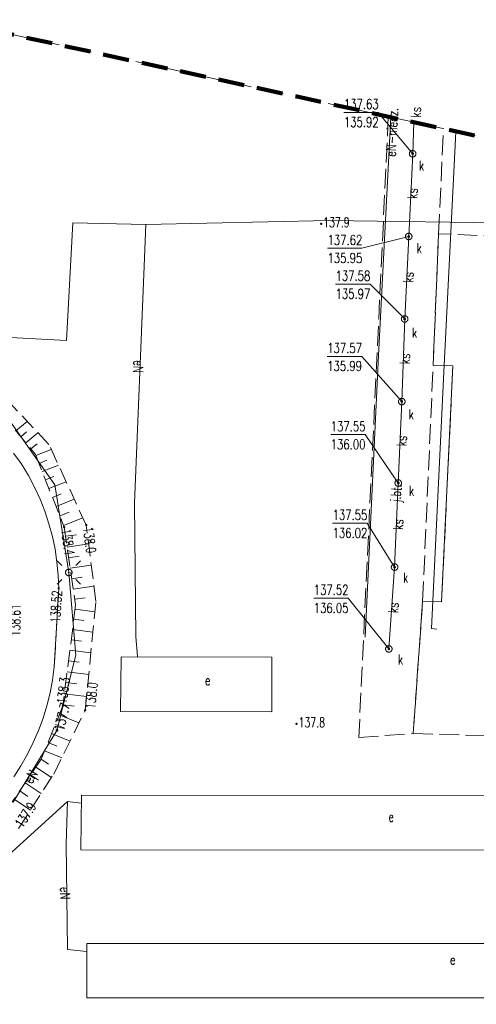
# Model space of a CAD drawing. Header units: centimetres. Extents: x -29333 to 403204, y -464147 to 16641.
# Tile 111 of 134: x 63623 to 67107, y -1802 to 5706. Entities that reach past the tile are written whole.
import ezdxf
from ezdxf.xclip import XClip

# ---------------------------------------------------------------- set-up
doc = ezdxf.new("R2010")
doc.units = ezdxf.units.CM
doc.header["$MEASUREMENT"] = 0
doc.header["$XCLIPFRAME"] = 0
for name, pattern in [('1_OTKJ', [200, 150, -50]), ('1_OTKU', [200, 150, -50]), ('1_OTRK', [175, 125, -50]), ('1_OTRKG', [175, 125, -50]), ('4', [250, 150, -100]), ('Przerywana BARDZO długa', [300, 200, -100])]:
    doc.linetypes.add(name, pattern=pattern)
for name, color, linetype in [('2010 Mlawa_628_1_mdcp_plus_zakres obcięta_13_BLOKADA_L_0', 7, 'Continuous'), ('2010 Mlawa_628_1_mdcp_plus_zakres obcięta_13_OTK_E_T_0', 7, 'Continuous'), ('2010 Mlawa_628_1_mdcp_plus_zakres obcięta_13_OTK_L_0', 7, 'Continuous'), ('2010 Mlawa_628_1_mdcp_plus_zakres obcięta_13_OTK_L_1', 7, 'Continuous'), ('2010 Mlawa_628_1_mdcp_plus_zakres obcięta_13_OTK_L_4', 7, 'Continuous'), ('2010 Mlawa_628_1_mdcp_plus_zakres obcięta_13_OTR_L_1', 7, 'Continuous'), ('2010 Mlawa_628_1_mdcp_plus_zakres obcięta_13_OTR_T_0', 7, 'Continuous'), ('2010 Mlawa_628_1_mdcp_plus_zakres obcięta_13_OTR_T_1', 7, 'Continuous'), ('2010 Mlawa_628_1_mdcp_plus_zakres obcięta_13_SUE_E_T_3', 7, 'Continuous'), ('2010 Mlawa_628_1_mdcp_plus_zakres obcięta_13_SUE_L_2', 7, 'Continuous'), ('2010 Mlawa_628_1_mdcp_plus_zakres obcięta_13_SUE_T_3', 7, 'Continuous'), ('2010 Mlawa_628_1_mdcp_plus_zakres obcięta_13_SUEP_E_T_0', 7, 'Continuous'), ('2010 Mlawa_628_1_mdcp_plus_zakres obcięta_13_SUEP_L_0', 7, 'Continuous'), ('2010 Mlawa_628_1_mdcp_plus_zakres obcięta_13_SUER_T_0', 7, 'Continuous'), ('2010 Mlawa_628_1_mdcp_plus_zakres obcięta_13_SUK_E_T_4', 7, 'Continuous'), ('2010 Mlawa_628_1_mdcp_plus_zakres obcięta_13_SUK_T_3', 7, 'Continuous'), ('2010 Mlawa_628_1_mdcp_plus_zakres obcięta_13_SUKP_E_T_0', 7, 'Continuous'), ('2010 Mlawa_628_1_mdcp_plus_zakres obcięta_13_SUKP_L_0', 7, 'Continuous'), ('2010 Mlawa_628_1_mdcp_plus_zakres obcięta_13_SUKR_T_0', 7, 'Continuous'), ('MAPA MDCP', 7, 'Continuous'), ('PZT NOWE PAB', 7, 'Continuous')]:
    doc.layers.add(name, color=color, linetype=linetype)
doc.styles.add('GENERATED_STYLE_2', font='Simplex.shx')

# ---------------------------------------------------------------- blocks, each defined once
blk = doc.blocks.new('Rysunek_4_13', base_point=(-745725621.2, -588524063.1))
at = {"layer": '2010 Mlawa_628_1_mdcp_plus_zakres obcięta_13_BLOKADA_L_0', "color": 7, "linetype": '4', "lineweight": 18}
blk.add_line((63044.8, 5705.9), (71434.8, 3877.9), dxfattribs=at)
at = {"layer": '2010 Mlawa_628_1_mdcp_plus_zakres obcięta_13_OTK_L_0', "color": 7, "linetype": '1_OTKJ', "lineweight": 18}
for p, q in [((66436, 4967.1), (66210.8, 232.9)), ((66819.8, 4073.9), (66856.5, 4875.4)), ((66777.8, 3068.9), (66819.8, 4073.9)), ((66697.8, 1271.9), (66777.8, 3068.9)), ((63633.8, 2320.9), (63575.1, 2401.8)), ((63689.5, 2229.7), (63633.8, 2320.9)), ((63736.4, 2141.4), (63689.5, 2229.7)), ((63778.3, 2050.6), (63736.4, 2141.4)), ((63815, 1957.6), (63778.3, 2050.6)), ((63846.4, 1862.7), (63815, 1957.6)), ((63872.4, 1766.1), (63846.4, 1862.7)), ((63892.9, 1668.3), (63872.4, 1766.1)), ((63907.8, 1569.4), (63892.9, 1668.3)), ((63917.2, 1469.8), (63907.8, 1569.4)), ((63920.8, 1369.9), (63917.2, 1469.8)), ((63886.8, 771.9), (63920.8, 1369.9)), ((66625.8, 261.9), (66697.8, 1271.9)), ((63873.5, 670.4), (63886.8, 771.9)), ((63854.9, 572.2), (63873.5, 670.4)), ((63830.9, 475.1), (63854.9, 572.2)), ((63801.6, 379.5), (63830.9, 475.1)), ((63767, 285.7), (63801.6, 379.5)), ((63727.2, 194), (63767, 285.7)), ((66210.8, 232.9), (66625.8, 261.9)), ((63682.4, 104.6), (63727.2, 194)), ((63632.7, 17.8), (63682.4, 104.6)), ((63578.3, -66.1), (63632.7, 17.8))]:
    blk.add_line(p, q, dxfattribs=at)
at = {"layer": '2010 Mlawa_628_1_mdcp_plus_zakres obcięta_13_OTK_L_1', "color": 7, "linetype": 'Continuous', "lineweight": 18}
for p, q in [((66928.8, 3065.9), (66777.8, 3068.9)), ((66842.8, 1266.9), (66928.8, 3065.9)), ((63633.8, 2320.9), (63575.1, 2401.8)), ((63689.5, 2229.7), (63633.8, 2320.9)), ((63736.4, 2141.4), (63689.5, 2229.7)), ((63778.3, 2050.6), (63736.4, 2141.4)), ((63815, 1957.6), (63778.3, 2050.6)), ((63846.4, 1862.7), (63815, 1957.6)), ((63872.4, 1766.1), (63846.4, 1862.7)), ((63892.9, 1668.3), (63872.4, 1766.1)), ((63907.8, 1569.4), (63892.9, 1668.3)), ((63917.2, 1469.8), (63907.8, 1569.4)), ((63920.8, 1369.9), (63917.2, 1469.8)), ((63886.8, 771.9), (63920.8, 1369.9)), ((66697.8, 1271.9), (66842.8, 1266.9)), ((63873.5, 670.4), (63886.8, 771.9)), ((63854.9, 572.2), (63873.5, 670.4)), ((63830.9, 475.1), (63854.9, 572.2)), ((63801.6, 379.5), (63830.9, 475.1)), ((63767, 285.7), (63801.6, 379.5)), ((63727.2, 194), (63767, 285.7)), ((63682.4, 104.6), (63727.2, 194)), ((63632.7, 17.8), (63682.4, 104.6)), ((63578.3, -66.1), (63632.7, 17.8))]:
    blk.add_line(p, q, dxfattribs=at)
at = {"layer": '2010 Mlawa_628_1_mdcp_plus_zakres obcięta_13_OTK_L_4', "color": 7, "linetype": '1_OTKU', "lineweight": 18}
for p, q in [((66819.8, 4073.9), (66777.8, 3068.9)), ((70911.8, 3902.9), (66819.8, 4073.9)), ((66777.8, 3068.9), (66928.8, 3065.9)), ((66928.8, 3065.9), (66842.8, 1266.9)), ((66697.8, 1271.9), (66625.8, 261.9)), ((66842.8, 1266.9), (66697.8, 1271.9)), ((66625.8, 261.9), (68641.8, 204.9))]:
    blk.add_line(p, q, dxfattribs=at)
at = {"layer": '2010 Mlawa_628_1_mdcp_plus_zakres obcięta_13_OTR_L_1', "color": 7, "linetype": '1_OTRK', "lineweight": 18}
for p, q in [((63846.8, 2465.9), (63546.8, 2784.9)), ((64130.8, 1852.9), (63846.8, 2465.9)), ((64204.8, 1268.9), (64130.8, 1852.9)), ((64122.8, 439.9), (64204.8, 1268.9)), ((63882.8, -46.1), (64122.8, 439.9)), ((63613.8, -461.1), (63882.8, -46.1))]:
    blk.add_line(p, q, dxfattribs=at)
at = {"layer": '2010 Mlawa_628_1_mdcp_plus_zakres obcięta_13_OTR_L_1', "color": 7, "linetype": '1_OTRKG', "lineweight": 18}
for p, q in [((63476.8, 2712.9), (63743.8, 2390.9)), ((63743.8, 2390.9), (63962.8, 1836.9)), ((63962.8, 1836.9), (64049.8, 1242.9)), ((64049.8, 1242.9), (63952.8, 473.9)), ((63952.8, 473.9), (63787.8, 67.9)), ((63787.8, 67.9), (63497.8, -359.1))]:
    blk.add_line(p, q, dxfattribs=at)
at = {"layer": '2010 Mlawa_628_1_mdcp_plus_zakres obcięta_13_OTR_L_1', "color": 7, "linetype": 'Continuous', "lineweight": 18}
for p, q in [((63594.8, 2570.6), (63681.1, 2642.2)), ((63631.7, 2526.1), (63676.3, 2563)), ((63669.8, 2480.2), (63761.8, 2556.4)), ((63709.2, 2432.7), (63756.6, 2472.1)), ((63747, 2383), (63863.9, 2429.2)), ((63770.8, 2322.8), (63830.9, 2346.6)), ((63795.3, 2260.9), (63919.2, 2309.8)), ((63820.5, 2197.1), (63884.3, 2222.3)), ((63846.4, 2131.4), (63977.8, 2183.3)), ((63873.2, 2063.8), (63940.8, 2090.5)), ((63900.7, 1994.2), (64039.9, 2049.2)), ((63929, 1922.5), (64000.7, 1950.8)), ((63958.2, 1848.7), (64105.8, 1907.1)), ((63973.1, 1766.7), (64055.9, 1778.8)), ((63985.1, 1684.7), (64149.1, 1708.7)), ((63997, 1603.5), (64078.2, 1615.4)), ((64008.8, 1523.1), (64169.7, 1546.6)), ((64020.5, 1443.4), (64100.1, 1455.1)), ((64032, 1364.5), (64189.8, 1387.7)), ((64043.5, 1286.4), (64121.6, 1297.9)), ((64045.8, 1210.8), (64197.2, 1191.7)), ((64036.1, 1134.1), (64112.9, 1124.4)), ((64026.3, 1056.3), (64181.9, 1036.7)), ((64016.4, 977.5), (64095.2, 967.5)), ((64006.3, 897.5), (64166.1, 877.4)), ((63996.1, 816.5), (64077.1, 806.3)), ((63985.7, 734.4), (64149.9, 713.7)), ((63975.2, 651.2), (64058.4, 640.7)), ((63964.6, 566.8), (64133.3, 545.6)), ((63953.8, 481.3), (64039.3, 470.5)), ((63925.1, 405.5), (64075.6, 344.3)), ((63895.5, 332.9), (63968.2, 303.4)), ((63867, 262.8), (64007.2, 205.8)), ((63839.6, 195.2), (63907.2, 167.7)), ((63813, 129.9), (63943.6, 76.8)), ((63746.6, 7.2), (63865.2, -73.3)), ((63786.9, 66.5), (63843.6, 28)), ((63705.9, -52.7), (63765.9, -93.4)), ((63664.8, -113.3), (63785.9, -195.6)), ((63623.2, -174.5), (63684.4, -216.1)), ((63581.1, -236.4), (63705, -320.5))]:
    blk.add_line(p, q, dxfattribs=at)
at = {"layer": '2010 Mlawa_628_1_mdcp_plus_zakres obcięta_13_OTR_T_0', "color": 7, "linetype": 'Continuous', "lineweight": 18}
blk.add_circle((63920.8, 1369.9), 4.5, dxfattribs=at)
at = {"layer": '2010 Mlawa_628_1_mdcp_plus_zakres obcięta_13_OTR_T_1', "color": 7, "linetype": 'Continuous', "lineweight": 18}
for centre in [(65923.8, 4148.9), (63962.8, 1836.9), (64130.8, 1852.9), (63952.8, 473.9), (64122.8, 439.9), (65735.8, 336.9)]:
    blk.add_circle(centre, 4.5, dxfattribs=at)
at = {"layer": '2010 Mlawa_628_1_mdcp_plus_zakres obcięta_13_SUE_L_2', "color": 1, "linetype": 'Continuous', "lineweight": 18}
for p, q in [((64396.8, 846.9), (64392.8, 430.9)), ((65546.8, 843.9), (64396.8, 846.9)), ((65546.8, 428.9), (65546.8, 843.9)), ((64392.8, 430.9), (65546.8, 428.9)), ((64093.8, -208.1), (64089.8, -623.1)), ((68777.8, -211.1), (64093.8, -208.1)), ((64089.8, -623.1), (68775.8, -627.1)), ((64135.8, -1337.1), (64134.8, -1752.1)), ((69999.8, -1337.1), (64135.8, -1337.1)), ((64134.8, -1752.1), (70000.8, -1752.1))]:
    blk.add_line(p, q, dxfattribs=at)
at = {"layer": '2010 Mlawa_628_1_mdcp_plus_zakres obcięta_13_SUE_T_3', "color": 7, "linetype": 'Continuous', "lineweight": 18}
for p, q in [((63944.8, 1544), (63909.5, 1579.3)), ((64050.9, 1544), (64086.2, 1579.3)), ((63944.8, 1437.9), (63909.5, 1402.5)), ((64050.9, 1437.9), (64086.2, 1402.5))]:
    blk.add_line(p, q, dxfattribs=at)
for radius in [25, 2.5]:
    blk.add_circle((63997.8, 1490.9), radius, dxfattribs=at)
at = {"layer": '2010 Mlawa_628_1_mdcp_plus_zakres obcięta_13_SUEP_L_0', "color": 1, "linetype": 'Continuous', "lineweight": 18}
for p, q in [((66360.5, 3144.2), (66455.9, 4962.7)), ((66948, 4798.5), (66950.6, 4854.9)), ((66861, 3072.7), (66948, 4798.5)), ((64029.8, 4155.9), (63979.8, 3258.9)), ((64584.8, 4144.9), (64029.8, 4155.9)), ((64572.8, 3826.9), (64584.8, 4144.9)), ((65982.8, 4174.9), (64584.8, 4144.9)), ((68085.8, 4146.9), (65982.8, 4174.9)), ((64499.8, 2020.9), (64572.8, 3826.9)), ((63979.8, 3258.9), (63223.8, 3298.9)), ((66258.5, 998.2), (66360.5, 3144.2)), ((66765.1, 1062.8), (66861, 3072.7)), ((63890.8, 2158.9), (63457.8, 2769.9)), ((63997.8, 1490.9), (63890.8, 2158.9)), ((64508.8, 998.9), (64499.8, 2020.9)), ((64050.8, 859.9), (63997.8, 1490.9)), ((66807.1, 1059.1), (66765.1, 1062.8)), ((64522.8, 853.9), (64508.8, 998.9)), ((63907.8, 286.9), (64050.8, 859.9)), ((64522.8, 846.6), (64522.8, 853.9)), ((63573.8, -261.1), (63907.8, 286.9)), ((63986.8, -255.1), (63537.8, -664.1)), ((63986.8, -255.1), (63978.8, -579.1)), ((63986.8, -255.1), (64093.3, -269)), ((63978.8, -579.1), (63988.8, -1383.1)), ((63988.8, -1383.1), (64135.7, -1398.9))]:
    blk.add_line(p, q, dxfattribs=at)
at = {"layer": '2010 Mlawa_628_1_mdcp_plus_zakres obcięta_13_SUER_T_0', "color": 1, "linetype": 'Continuous', "lineweight": 18}
blk.add_circle((63907.8, 286.9), 6.25, dxfattribs=at)
at = {"layer": '2010 Mlawa_628_1_mdcp_plus_zakres obcięta_13_SUK_T_3', "color": 36, "linetype": 'Continuous', "lineweight": 18, "true_color": 0x803300}
for centre in [(66621.8, 4683.9), (66591.8, 4052.9), (66560.8, 3423.9), (66538.8, 2793.9), (66511.8, 2172.9), (66483.8, 1531.9), (66439.8, 907.9)]:
    blk.add_circle(centre, 25, dxfattribs=at)
at = {"layer": '2010 Mlawa_628_1_mdcp_plus_zakres obcięta_13_SUKP_L_0', "color": 36, "linetype": 'Continuous', "lineweight": 18, "true_color": 0x803300}
for p, q in [((66631, 4924.6), (66621.8, 4683.9)), ((66621.8, 4683.9), (66591.8, 4052.9)), ((66591.8, 4052.9), (66560.8, 3423.9)), ((66560.8, 3423.9), (66538.8, 2793.9)), ((66538.8, 2793.9), (66511.8, 2172.9)), ((66511.8, 2172.9), (66483.8, 1531.9)), ((66483.8, 1531.9), (66439.8, 907.9))]:
    blk.add_line(p, q, dxfattribs=at)
at = {"layer": '2010 Mlawa_628_1_mdcp_plus_zakres obcięta_13_SUKR_T_0', "color": 36, "linetype": 'Continuous', "lineweight": 18, "true_color": 0x803300}
for p, q in [((66097, 4999), (66357.6, 4999)), ((66621.8, 4683.9), (66357.6, 4999)), ((66591.8, 4052.9), (66232.8, 3962.6)), ((65972.2, 3962.6), (66232.8, 3962.6)), ((66033.4, 3689.6), (66296.7, 3689.6)), ((66560.8, 3423.9), (66296.7, 3689.6)), ((65969.9, 3139), (66233.2, 3139)), ((66538.8, 2793.9), (66233.2, 3139)), ((65996.2, 2541.8), (66259.5, 2541.8)), ((66511.8, 2172.9), (66259.5, 2541.8)), ((66010.8, 1866.4), (66274, 1866.4)), ((66483.8, 1531.9), (66274, 1866.4)), ((65867.1, 1294.5), (66130.4, 1294.5)), ((66439.8, 907.9), (66130.4, 1294.5))]:
    blk.add_line(p, q, dxfattribs=at)
for centre in [(66621.8, 4683.9), (66591.8, 4052.9), (66560.8, 3423.9), (66538.8, 2793.9), (66511.8, 2172.9), (66483.8, 1531.9), (66439.8, 907.9)]:
    blk.add_circle(centre, 6.25, dxfattribs=at)
at = {"layer": '2010 Mlawa_628_1_mdcp_plus_zakres obcięta_13_OTK_E_T_0', "color": 7, "linetype": 'Continuous', "lineweight": 18, "insert": (66501, 2025.6), "char_height": 75, "attachment_point": 4, "rotation": 84.62, "style": 'GENERATED_STYLE_2'}
blk.add_mtext('\\A1;{\\W0.700000x;\\pql;\\FSimplex.shx;j.bt.}', dxfattribs=at)
at = {"layer": '2010 Mlawa_628_1_mdcp_plus_zakres obcięta_13_OTR_T_0', "color": 7, "linetype": 'Continuous', "lineweight": 18, "char_height": 75, "style": 'GENERATED_STYLE_2'}
for s, insert, attachment_point, rotation in [('\\A1;{\\W0.700000x;\\pql;\\FSimplex.shx;138.52}', (63931.8, 1104.4), 7, 86.75001), ('\\A1;{\\W0.700000x;\\pql;\\FSimplex.shx;138.61}', (63550.8, 1003.6), 1, 89.06)]:
    blk.add_mtext(s, dxfattribs=dict(at, insert=insert, attachment_point=attachment_point, rotation=rotation))
at = {"layer": '2010 Mlawa_628_1_mdcp_plus_zakres obcięta_13_OTR_T_1', "color": 7, "linetype": 'Continuous', "lineweight": 18, "char_height": 75, "attachment_point": 7, "style": 'GENERATED_STYLE_2'}
for s, insert in [('\\A1;{\\W0.700000x;\\pql;\\FSimplex.shx;137.9}', (65938.8, 4122.9)), ('\\A1;{\\W0.700000x;\\pql;\\FSimplex.shx;137.8}', (65750.8, 310.9))]:
    blk.add_mtext(s, dxfattribs=dict(at, insert=insert))
at = {"layer": '2010 Mlawa_628_1_mdcp_plus_zakres obcięta_13_OTR_T_1', "color": 7, "linetype": 'Continuous', "lineweight": 18, "char_height": 75, "style": 'GENERATED_STYLE_2'}
for s, insert, attachment_point, rotation in [('\\A1;{\\W0.700000x;\\pql;\\FSimplex.shx;138.4}', (63939.3, 1818.3), 7, 278.33256), ('\\A1;{\\W0.700000x;\\pql;\\FSimplex.shx;138.0}', (64106.9, 1834.8), 7, 277.22159), ('\\A1;{\\W0.700000x;\\pql;\\FSimplex.shx;138.3}', (63980.5, 485.5), 7, 82.81082), ('\\A1;{\\W0.700000x;\\pql;\\FSimplex.shx;138.0}', (64123.5, 454.9), 1, 84.351), ('\\A1;{\\W0.700000x;\\pql;\\FSimplex.shx;137.9}', (63643.8, -462.7), 7, 57.04898)]:
    blk.add_mtext(s, dxfattribs=dict(at, insert=insert, attachment_point=attachment_point, rotation=rotation))
at = {"layer": '2010 Mlawa_628_1_mdcp_plus_zakres obcięta_13_SUE_E_T_3', "color": 1, "linetype": 'Continuous', "lineweight": 18, "char_height": 75, "attachment_point": 7, "style": 'GENERATED_STYLE_2'}
for insert in [(65037.9, 631.7), (66437.5, -409.8), (66907.3, -1498.8)]:
    blk.add_mtext('\\A1;{\\W0.700000x;\\pql;\\FSimplex.shx;e}', dxfattribs=dict(at, insert=insert))
at = {"layer": '2010 Mlawa_628_1_mdcp_plus_zakres obcięta_13_SUEP_E_T_0', "color": 1, "linetype": 'Continuous', "lineweight": 18, "char_height": 75, "style": 'GENERATED_STYLE_2'}
for s, insert, attachment_point, rotation in [('\\A1;{\\W0.750000x;\\pql;\\FSimplex.shx;eN-niecz.}', (66454.3, 4660.2), 4, 86.99565), ('\\A1;{\\W0.750000x;\\pqc;\\FSimplex.shx;eN}', (64529.1, 3061.1), 5, 267.6853), ('\\A1;{\\W0.750000x;\\pql;\\FSimplex.shx;eN}', (63682.6, -107.3), 4, 58.63815), ('\\A1;{\\W0.750000x;\\pqc;\\FSimplex.shx;eN}', (63970.7, -953.9), 5, 270.71261)]:
    blk.add_mtext(s, dxfattribs=dict(at, insert=insert, attachment_point=attachment_point, rotation=rotation))
at = {"layer": '2010 Mlawa_628_1_mdcp_plus_zakres obcięta_13_SUER_T_0', "color": 1, "linetype": 'Continuous', "lineweight": 18, "insert": (63920.1, 283.9), "char_height": 75, "attachment_point": 4, "rotation": 75.9873, "style": 'GENERATED_STYLE_2'}
blk.add_mtext('\\A1;{\\W0.750000x;\\pql;\\FSimplex.shx;137.7}', dxfattribs=at)
at = {"layer": '2010 Mlawa_628_1_mdcp_plus_zakres obcięta_13_SUK_E_T_4', "color": 36, "linetype": 'Continuous', "lineweight": 18, "true_color": 0x803300, "char_height": 75, "attachment_point": 7, "style": 'GENERATED_STYLE_2'}
for insert in [(66670.5, 4555.6), (66652.3, 3926.4), (66617.1, 3281.6), (66591.2, 2659.2), (66594.5, 2076.5), (66549.3, 1414.1), (66510.3, 790)]:
    blk.add_mtext('\\A1;{\\W0.700000x;\\pql;\\FSimplex.shx;k}', dxfattribs=dict(at, insert=insert))
at = {"layer": '2010 Mlawa_628_1_mdcp_plus_zakres obcięta_13_SUKP_E_T_0', "color": 36, "linetype": 'Continuous', "lineweight": 18, "true_color": 0x803300, "char_height": 75, "attachment_point": 5, "style": 'GENERATED_STYLE_2'}
for insert, rotation in [((66646.7, 4999.9), 87.82183), ((66620.3, 4380.8), 87.27801), ((66589.4, 3741.9), 87.17848), ((66563, 3119.4), 88.00001), ((66538.6, 2493.7), 87.51045), ((66510.9, 1856.9), 87.49881), ((66474.8, 1221.4), 85.96658)]:
    blk.add_mtext('\\A1;{\\W0.750000x;\\pqc;\\FSimplex.shx;ks}', dxfattribs=dict(at, insert=insert, rotation=rotation))
at = {"layer": '2010 Mlawa_628_1_mdcp_plus_zakres obcięta_13_SUKR_T_0', "color": 36, "linetype": 'Continuous', "lineweight": 18, "true_color": 0x803300, "char_height": 75, "attachment_point": 1, "style": 'GENERATED_STYLE_2'}
for s, insert in [('\\A1;{\\W0.750000x;\\pql;\\FSimplex.shx;137.63}', (66097, 5099.8)), ('\\A1;{\\W0.750000x;\\pql;\\FSimplex.shx;135.92}', (66097, 4962.3)), ('\\A1;{\\W0.750000x;\\pql;\\FSimplex.shx;137.62}', (65972.2, 4063.4)), ('\\A1;{\\W0.750000x;\\pql;\\FSimplex.shx;135.95}', (65972.2, 3925.9)), ('\\A1;{\\W0.750000x;\\pql;\\FSimplex.shx;137.58}', (66033.4, 3790.5)), ('\\A1;{\\W0.750000x;\\pql;\\FSimplex.shx;135.97}', (66033.4, 3653)), ('\\A1;{\\W0.750000x;\\pql;\\FSimplex.shx;137.57}', (65969.9, 3239.8)), ('\\A1;{\\W0.750000x;\\pql;\\FSimplex.shx;135.99}', (65969.9, 3102.3)), ('\\A1;{\\W0.750000x;\\pql;\\FSimplex.shx;137.55}', (65996.2, 2642.7)), ('\\A1;{\\W0.750000x;\\pql;\\FSimplex.shx;136.00}', (65996.2, 2505.2)), ('\\A1;{\\W0.750000x;\\pql;\\FSimplex.shx;137.55}', (66010.8, 1967.3)), ('\\A1;{\\W0.750000x;\\pql;\\FSimplex.shx;136.02}', (66010.8, 1829.8)), ('\\A1;{\\W0.750000x;\\pql;\\FSimplex.shx;137.52}', (65867.1, 1395.4)), ('\\A1;{\\W0.750000x;\\pql;\\FSimplex.shx;136.05}', (65867.1, 1257.9))]:
    blk.add_mtext(s, dxfattribs=dict(at, insert=insert))

msp = doc.modelspace()

# ---------------------------------------------------------------- linework, layer by layer
at = {"layer": 'PZT NOWE PAB', "color": 124, "linetype": 'Przerywana BARDZO długa', "lineweight": 200, "flags": 128}
msp.add_lwpolyline([(51689.8, 5705.9), (63044.8, 5705.9), (71434.8, 3877.9), (79469.8, 4744.9), (80481.8, -6650.1), (75075.8, -7063.1), (72357.8, -15719.1), (69521.8, -18554.1), (56553.8, -17624.1), (51967.8, 107.9), (51908.8, 48.9)], close=True, dxfattribs=at)

# ---------------------------------------------------------------- block references
at = {"layer": 'MAPA MDCP', "color": 151, "linetype": 'Continuous', "lineweight": 13, "true_color": 0x80c2ff}
ref = msp.add_blockref('Rysunek_4_13', (-745725621.2, -588524063.1), dxfattribs=at)
XClip(ref).set_block_clipping_path([(51157.1316538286, -19056.0251476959), (81475.159538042, -19056.0251476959), (81475.1595380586, -2291.2859517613), (80094.3925547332, -2197.1288595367), (79656.9077541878, 2708.9656158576), (81475.1595380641, 3294.6233514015), (81475.1595380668, 5995.166576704), (79391.2894918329, 5995.1665766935), (79236.5670289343, 4736.0914165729), (78168.8180721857, 4617.3317406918), (77590.5687296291, 5995.1665766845), (53235.899278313, 5995.1665765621), (53338.1891512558, 5713.3646833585), (52818.3323959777, 5714.3082139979), (52685.4063431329, 5995.1665765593), (51157.1316537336, 5995.1665765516)])

doc.saveas('drawing.dxf')
